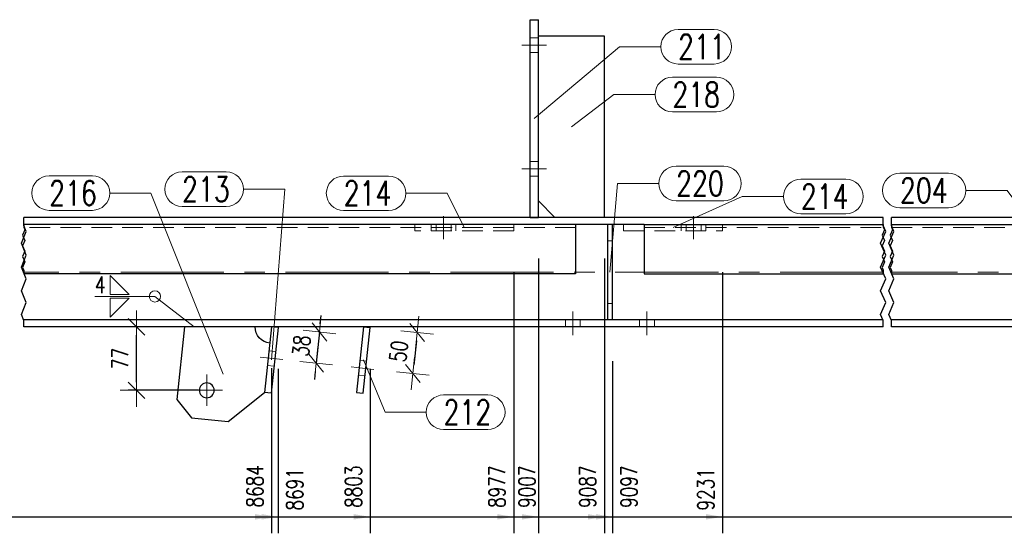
# Model space of a CAD drawing. Header units: millimetres. Extents: x -139 to 714, y 11567 to 12237.
# Tile 39 of 45: x 287 to 406, y 12043 to 12105. Entities that reach past the tile are written whole.
import ezdxf

# ---------------------------------------------------------------- set-up
doc = ezdxf.new("R2010")
doc.units = ezdxf.units.MM
doc.header["$LTSCALE"] = 10
doc.linetypes.add('HIDDEN', pattern=[0.375, 0.25, -0.125])
doc.linetypes.add('MITTE', pattern=[2, 1.25, -0.25, 0.25, -0.25])
doc.layers.get('Defpoints').update_dxf_attribs({"color": 1})
for name, color, linetype, lineweight in [('PS_DIM', 4, 'Continuous', 13), ('PS_Hidden', 2, 'HIDDEN', 9), ('PS_Mid', 5, 'MITTE', 15), ('PS_Pos', 1, 'Continuous', 15), ('PS_Shape', 161, 'Continuous', 30), ('PS_SOLID', 7, 'Continuous', 30), ('PS_Weld', 1, 'Continuous', 9)]:
    doc.layers.add(name, color=color, linetype=linetype, lineweight=lineweight)
doc.styles.add('simplex', font='simplex.shx', dxfattribs={"width": 0.75})
doc.dimstyles.new('1_10_GŁ_DS1-LS10', dxfattribs={"dimtxt": 2, "dimasz": 2, "dimexe": 2, "dimexo": 5, "dimgap": 1, "dimtad": 1, "dimjust": 4, "dimdec": 0, "dimlfac": 10, "dimtxsty": 'simplex', "dimblk1": 'NONE', "dimsah": 1, "dimcen": 2, "dimclrd": 256, "dimclre": 256, "dimclrt": 3, "dimadec": 1, "dimazin": 0, "dimtfac": 1, "dimtdec": 0, "dimtmove": 2, "dimatfit": 3, "dimfxl": 1, "dimarcsym": 0})
doc.dimstyles.new('1_10_PRZ', dxfattribs={"dimtxt": 2, "dimasz": 1, "dimexe": 2, "dimexo": 5, "dimgap": 1, "dimtad": 1, "dimdec": 0, "dimlfac": 10, "dimtxsty": 'simplex', "dimblk": 'dimznak', "dimcen": 2, "dimse1": 1, "dimse2": 1, "dimclrt": 3, "dimadec": 1, "dimazin": 0, "dimtfac": 1, "dimtdec": 0, "dimtix": 1, "dimtmove": 2, "dimatfit": 3, "dimldrblk": 'dim-grot', "dimfxl": 1, "dimarcsym": 0})
doc.dimstyles.new('1_10_SC', dxfattribs={"dimtxt": 2, "dimasz": 1, "dimexe": 1, "dimexo": 1, "dimgap": 1, "dimtad": 1, "dimdec": 0, "dimlfac": 10, "dimtxsty": 'simplex', "dimblk": 'dimznak', "dimcen": 2, "dimclrd": 256, "dimclre": 256, "dimclrt": 3, "dimadec": 1, "dimazin": 0, "dimtfac": 1, "dimtdec": 0, "dimtix": 1, "dimtmove": 2, "dimatfit": 3, "dimldrblk": 'dim-grot', "dimfxl": 1, "dimarcsym": 0})

# ---------------------------------------------------------------- blocks, each defined once
blk = doc.blocks.new('*D39')
at = {"layer": 'Defpoints', "color": 0, "transparency": 16777216}
for p in [(-55.08, 12068.19), (317.48, 12068.19), (317.48, 12045.12)]:
    blk.add_point(p, dxfattribs=at)
at = {"layer": 'PS_DIM', "lineweight": -2, "transparency": 16777216}
for p, q in [((-55.08, 12063.19), (-55.08, 12043.12)), ((317.48, 12063.19), (317.48, 12043.12)), ((-55.08, 12045.12), (315.48, 12045.12))]:
    blk.add_line(p, q, dxfattribs=at)
at = {"layer": 'PS_DIM', "transparency": 16777216}
blk.add_solid([(315.48, 12045.45), (315.48, 12044.79), (317.48, 12045.12)], dxfattribs=at)
at = {"layer": 'PS_DIM', "color": 3, "transparency": 16777216, "insert": (315.46, 12048.82), "char_height": 2, "attachment_point": 5, "rotation": 90, "style": 'simplex'}
blk.add_mtext('8684', dxfattribs=at)
blk = doc.blocks.new('_None')
blk = doc.blocks.new('*D40')
at = {"layer": 'Defpoints', "color": 0, "transparency": 16777216}
for p in [(-55.08, 12068.19), (318.28, 12068.11), (318.28, 12045.12)]:
    blk.add_point(p, dxfattribs=at)
at = {"layer": 'PS_DIM', "lineweight": -2, "transparency": 16777216}
for p, q in [((-55.08, 12063.19), (-55.08, 12043.12)), ((318.28, 12063.11), (318.28, 12043.12)), ((-55.08, 12045.12), (316.28, 12045.12))]:
    blk.add_line(p, q, dxfattribs=at)
at = {"layer": 'PS_DIM', "transparency": 16777216}
blk.add_solid([(316.28, 12045.45), (316.28, 12044.79), (318.28, 12045.12)], dxfattribs=at)
at = {"layer": 'PS_DIM', "color": 3, "transparency": 16777216, "insert": (320.3, 12048.46), "char_height": 2, "attachment_point": 5, "rotation": 90, "style": 'simplex'}
blk.add_mtext('8691', dxfattribs=at)
blk = doc.blocks.new('*D41')
at = {"layer": 'Defpoints', "color": 0, "transparency": 16777216}
for p in [(-55.08, 12068.19), (329.44, 12068.11), (329.44, 12045.12)]:
    blk.add_point(p, dxfattribs=at)
at = {"layer": 'PS_DIM', "lineweight": -2, "transparency": 16777216}
for p, q in [((-55.08, 12063.19), (-55.08, 12043.12)), ((329.44, 12063.11), (329.44, 12043.12)), ((-55.08, 12045.12), (327.44, 12045.12))]:
    blk.add_line(p, q, dxfattribs=at)
at = {"layer": 'PS_DIM', "transparency": 16777216}
blk.add_solid([(327.44, 12045.45), (327.44, 12044.79), (329.44, 12045.12)], dxfattribs=at)
at = {"layer": 'PS_DIM', "color": 3, "transparency": 16777216, "insert": (327.42, 12048.78), "char_height": 2, "attachment_point": 5, "rotation": 90, "style": 'simplex'}
blk.add_mtext('8803', dxfattribs=at)
blk = doc.blocks.new('*D42')
at = {"layer": 'Defpoints', "color": 0, "transparency": 16777216}
for p in [(346.85, 12079.84), (-55.08, 12068.19), (346.85, 12045.12)]:
    blk.add_point(p, dxfattribs=at)
at = {"layer": 'PS_DIM', "lineweight": -2, "transparency": 16777216}
for p, q in [((346.85, 12074.84), (346.85, 12043.12)), ((-55.08, 12063.19), (-55.08, 12043.12)), ((-55.08, 12045.12), (344.85, 12045.12))]:
    blk.add_line(p, q, dxfattribs=at)
at = {"layer": 'PS_DIM', "transparency": 16777216}
blk.add_solid([(344.85, 12045.45), (344.85, 12044.79), (346.85, 12045.12)], dxfattribs=at)
at = {"layer": 'PS_DIM', "color": 3, "transparency": 16777216, "insert": (344.83, 12048.78), "char_height": 2, "attachment_point": 5, "rotation": 90, "style": 'simplex'}
blk.add_mtext('8977', dxfattribs=at)
blk = doc.blocks.new('*D43')
at = {"layer": 'Defpoints', "color": 0, "transparency": 16777216}
for p in [(349.85, 12081.49), (-55.08, 12068.19), (349.85, 12045.12)]:
    blk.add_point(p, dxfattribs=at)
at = {"layer": 'PS_DIM', "lineweight": -2, "transparency": 16777216}
for p, q in [((349.85, 12076.49), (349.85, 12043.12)), ((-55.08, 12063.19), (-55.08, 12043.12)), ((-55.08, 12045.12), (347.85, 12045.12))]:
    blk.add_line(p, q, dxfattribs=at)
at = {"layer": 'PS_DIM', "transparency": 16777216}
blk.add_solid([(347.85, 12045.45), (347.85, 12044.79), (349.85, 12045.12)], dxfattribs=at)
at = {"layer": 'PS_DIM', "color": 3, "transparency": 16777216, "insert": (348.46, 12048.78), "char_height": 2, "attachment_point": 5, "rotation": 90, "style": 'simplex'}
blk.add_mtext('9007', dxfattribs=at)
blk = doc.blocks.new('*D44')
at = {"layer": 'Defpoints', "color": 0, "transparency": 16777216}
for p in [(357.85, 12081.49), (-55.08, 12068.19), (357.85, 12045.12)]:
    blk.add_point(p, dxfattribs=at)
at = {"layer": 'PS_DIM', "lineweight": -2, "transparency": 16777216}
for p, q in [((357.85, 12076.49), (357.85, 12043.12)), ((-55.08, 12063.19), (-55.08, 12043.12)), ((-55.08, 12045.12), (355.85, 12045.12))]:
    blk.add_line(p, q, dxfattribs=at)
at = {"layer": 'PS_DIM', "transparency": 16777216}
blk.add_solid([(355.85, 12045.45), (355.85, 12044.79), (357.85, 12045.12)], dxfattribs=at)
at = {"layer": 'PS_DIM', "color": 3, "transparency": 16777216, "insert": (355.83, 12048.78), "char_height": 2, "attachment_point": 5, "rotation": 90, "style": 'simplex'}
blk.add_mtext('9087', dxfattribs=at)
blk = doc.blocks.new('*D45')
at = {"layer": 'Defpoints', "color": 0, "transparency": 16777216}
for p in [(358.82, 12069.04), (-55.08, 12068.19), (358.82, 12045.12)]:
    blk.add_point(p, dxfattribs=at)
at = {"layer": 'PS_DIM', "lineweight": -2, "transparency": 16777216}
for p, q in [((358.82, 12064.04), (358.82, 12043.12)), ((-55.08, 12063.19), (-55.08, 12043.12)), ((-55.08, 12045.12), (356.82, 12045.12))]:
    blk.add_line(p, q, dxfattribs=at)
at = {"layer": 'PS_DIM', "transparency": 16777216}
blk.add_solid([(356.82, 12045.45), (356.82, 12044.79), (358.82, 12045.12)], dxfattribs=at)
at = {"layer": 'PS_DIM', "color": 3, "transparency": 16777216, "insert": (360.84, 12048.78), "char_height": 2, "attachment_point": 5, "rotation": 90, "style": 'simplex'}
blk.add_mtext('9097', dxfattribs=at)
blk = doc.blocks.new('*D46')
at = {"layer": 'Defpoints', "color": 0, "transparency": 16777216}
for p in [(372.18, 12079.84), (-55.08, 12068.19), (372.18, 12045.12)]:
    blk.add_point(p, dxfattribs=at)
at = {"layer": 'PS_DIM', "lineweight": -2, "transparency": 16777216}
for p, q in [((372.18, 12074.84), (372.18, 12043.12)), ((-55.08, 12063.19), (-55.08, 12043.12)), ((-55.08, 12045.12), (370.18, 12045.12))]:
    blk.add_line(p, q, dxfattribs=at)
at = {"layer": 'PS_DIM', "transparency": 16777216}
blk.add_solid([(370.18, 12045.45), (370.18, 12044.79), (372.18, 12045.12)], dxfattribs=at)
at = {"layer": 'PS_DIM', "color": 3, "transparency": 16777216, "insert": (370.16, 12048.46), "char_height": 2, "attachment_point": 5, "rotation": 90, "style": 'simplex'}
blk.add_mtext('9231', dxfattribs=at)
blk = doc.blocks.new('*D47')
at = {"layer": 'Defpoints', "color": 0, "transparency": 16777216}
for p in [(413.18, 12081.49), (-55.08, 12068.19), (413.18, 12045.12)]:
    blk.add_point(p, dxfattribs=at)
at = {"layer": 'PS_DIM', "lineweight": -2, "transparency": 16777216}
for p, q in [((413.18, 12076.49), (413.18, 12043.12)), ((-55.08, 12063.19), (-55.08, 12043.12)), ((-55.08, 12045.12), (411.18, 12045.12))]:
    blk.add_line(p, q, dxfattribs=at)
at = {"layer": 'PS_DIM', "transparency": 16777216}
blk.add_solid([(411.18, 12045.45), (411.18, 12044.79), (413.18, 12045.12)], dxfattribs=at)
at = {"layer": 'PS_DIM', "color": 3, "transparency": 16777216, "insert": (411.16, 12049.21), "char_height": 2, "attachment_point": 5, "rotation": 90, "style": 'simplex'}
blk.add_mtext('11307', dxfattribs=at)
blk = doc.blocks.new('*D48')
at = {"layer": 'Defpoints', "color": 0, "transparency": 16777216}
for p in [(421.18, 12081.49), (-55.08, 12068.19), (421.18, 12045.12)]:
    blk.add_point(p, dxfattribs=at)
at = {"layer": 'PS_DIM', "lineweight": -2, "transparency": 16777216}
for p, q in [((421.18, 12076.49), (421.18, 12043.12)), ((-55.08, 12063.19), (-55.08, 12043.12)), ((-55.08, 12045.12), (419.18, 12045.12))]:
    blk.add_line(p, q, dxfattribs=at)
at = {"layer": 'PS_DIM', "transparency": 16777216}
blk.add_solid([(419.18, 12045.45), (419.18, 12044.79), (421.18, 12045.12)], dxfattribs=at)
at = {"layer": 'PS_DIM', "color": 3, "transparency": 16777216, "insert": (419.16, 12049.21), "char_height": 2, "attachment_point": 5, "rotation": 90, "style": 'simplex'}
blk.add_mtext('11387', dxfattribs=at)
blk = doc.blocks.new('*D49')
at = {"layer": 'Defpoints', "color": 0, "transparency": 16777216}
for p in [(461.18, 12074.64), (-55.08, 12068.19), (461.18, 12045.12)]:
    blk.add_point(p, dxfattribs=at)
at = {"layer": 'PS_DIM', "lineweight": -2, "transparency": 16777216}
for p, q in [((461.18, 12069.64), (461.18, 12043.12)), ((-55.08, 12063.19), (-55.08, 12043.12)), ((-55.08, 12045.12), (459.18, 12045.12))]:
    blk.add_line(p, q, dxfattribs=at)
at = {"layer": 'PS_DIM', "transparency": 16777216}
blk.add_solid([(459.18, 12045.45), (459.18, 12044.79), (461.18, 12045.12)], dxfattribs=at)
at = {"layer": 'PS_DIM', "color": 3, "transparency": 16777216, "insert": (459.16, 12048.89), "char_height": 2, "attachment_point": 5, "rotation": 90, "style": 'simplex'}
blk.add_mtext('11961', dxfattribs=at)
blk = doc.blocks.new('*D50')
at = {"layer": 'Defpoints', "color": 0, "transparency": 16777216}
for p in [(-55.08, 12068.19), (465.13, 12068.19), (465.13, 12045.12)]:
    blk.add_point(p, dxfattribs=at)
at = {"layer": 'PS_DIM', "lineweight": -2, "transparency": 16777216}
for p, q in [((-55.08, 12063.19), (-55.08, 12043.12)), ((465.13, 12063.19), (465.13, 12043.12)), ((-55.08, 12045.12), (463.13, 12045.12))]:
    blk.add_line(p, q, dxfattribs=at)
at = {"layer": 'PS_DIM', "transparency": 16777216}
blk.add_solid([(463.13, 12045.45), (463.13, 12044.79), (465.13, 12045.12)], dxfattribs=at)
at = {"layer": 'PS_DIM', "color": 3, "transparency": 16777216, "insert": (463.11, 12049.35), "char_height": 2, "attachment_point": 5, "rotation": 90, "style": 'simplex'}
blk.add_mtext('12000', dxfattribs=at)
blk = doc.blocks.new('*D51')
at = {"layer": 'Defpoints', "color": 0, "transparency": 16777216}
for p in [(-55.08, 12068.19), (466.63, 12063.09), (466.63, 12045.12)]:
    blk.add_point(p, dxfattribs=at)
at = {"layer": 'PS_DIM', "lineweight": -2, "transparency": 16777216}
for p, q in [((-55.08, 12063.19), (-55.08, 12043.12)), ((466.63, 12058.09), (466.63, 12043.12)), ((-55.08, 12045.12), (464.63, 12045.12))]:
    blk.add_line(p, q, dxfattribs=at)
at = {"layer": 'PS_DIM', "transparency": 16777216}
blk.add_solid([(464.63, 12045.45), (464.63, 12044.79), (466.63, 12045.12)], dxfattribs=at)
at = {"layer": 'PS_DIM', "color": 3, "transparency": 16777216, "insert": (468.65, 12049.21), "char_height": 2, "attachment_point": 5, "rotation": 90, "style": 'simplex'}
blk.add_mtext('12015', dxfattribs=at)
blk = doc.blocks.new('dimznak')
at = {"color": 0}
for points in [[(0, 2), (0, -2)], [(-2, 0), (2, 0)]]:
    blk.add_lwpolyline(points, dxfattribs=at)
at = {"color": 2}
blk.add_lwpolyline([(1, 1), (-1, -1)], dxfattribs=at)
blk = doc.blocks.new('*D58')
at = {"layer": 'Defpoints', "color": 0, "transparency": 16777216}
for p in [(301.09, 12068.19), (309.62, 12068.19), (309.62, 12060.49)]:
    blk.add_point(p, dxfattribs=at)
at = {"layer": 'PS_DIM', "lineweight": -2, "transparency": 16777216}
for p, q in [((308.62, 12068.19), (300.09, 12068.19)), ((301.09, 12061.49), (301.09, 12067.19)), ((308.62, 12060.49), (300.09, 12060.49))]:
    blk.add_line(p, q, dxfattribs=at)
for p, rotation in [((301.09, 12068.19), 90), ((301.09, 12060.49), 270)]:
    blk.add_blockref('dimznak', p, dxfattribs=dict(at, rotation=rotation))
at = {"layer": 'PS_DIM', "color": 3, "transparency": 16777216, "insert": (299.09, 12064.34), "char_height": 2, "attachment_point": 5, "rotation": 90, "style": 'simplex'}
blk.add_mtext('77', dxfattribs=at)
blk = doc.blocks.new('dim-grot')
blk.add_hatch(color=256).paths.add_polyline_path([(0, 0), (-2, 0.5), (-2, -0.5)])
blk.add_lwpolyline([(0, 0), (-2, 0.5), (-2, -0.5), (0, 0)])
blk = doc.blocks.new('*D225')
at = {"layer": 'Defpoints', "color": 0, "transparency": 16777216}
for p in [(318.28, 12068.11), (317.87, 12064.32), (322.88, 12063.78)]:
    blk.add_point(p, dxfattribs=at)
at = {"layer": 'PS_DIM', "color": 0, "lineweight": -2, "transparency": 16777216}
for p, q in [((323.39, 12068.57), (323.5, 12069.56)), ((323.29, 12067.57), (322.88, 12063.78)), ((322.78, 12062.79), (322.67, 12061.79))]:
    blk.add_line(p, q, dxfattribs=at)
for p, rotation in [((323.29, 12067.57), 263.9079972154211), ((322.88, 12063.78), 83.90799721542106)]:
    blk.add_blockref('dimznak', p, dxfattribs=dict(at, rotation=rotation))
at = {"layer": 'PS_DIM', "color": 3, "transparency": 16777216, "insert": (321.1, 12065.89), "char_height": 2, "attachment_point": 5, "rotation": 83.908, "style": 'simplex'}
blk.add_mtext('38', dxfattribs=at)
blk = doc.blocks.new('*D226')
at = {"layer": 'Defpoints', "color": 0, "transparency": 16777216}
for p in [(329.44, 12068.11), (328.91, 12063.14), (334.62, 12062.53)]:
    blk.add_point(p, dxfattribs=at)
at = {"layer": 'PS_DIM', "color": 0, "lineweight": -2, "transparency": 16777216}
blk.add_line((335.05, 12066.51), (334.73, 12063.52), dxfattribs=at)
for p, rotation in [((335.15, 12067.5), 83.90799721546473), ((334.62, 12062.53), 263.9079972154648)]:
    blk.add_blockref('dimznak', p, dxfattribs=dict(at, rotation=rotation))
at = {"layer": 'PS_DIM', "color": 3, "transparency": 16777216, "insert": (332.9, 12065.23), "char_height": 2, "attachment_point": 5, "rotation": 83.908, "style": 'simplex'}
blk.add_mtext('50', dxfattribs=at)
blk = doc.blocks.new('*X258')
at = {"color": 1}
for p, q in [((287.42, 12080.51), (287.42, 12081.49)), ((391.68, 12080.51), (391.68, 12081.49)), ((392.68, 12080.51), (392.68, 12081.49)), ((287.42, 12080.64), (287.42, 12080.29)), ((287.72, 12079.79), (287.42, 12080.51)), ((287.42, 12080.29), (287.56, 12079.97)), ((391.68, 12080.64), (391.68, 12080.29)), ((391.98, 12079.79), (391.68, 12080.51)), ((391.68, 12080.29), (391.82, 12079.97)), ((392.68, 12080.64), (392.68, 12080.29)), ((392.98, 12079.79), (392.68, 12080.51)), ((392.68, 12080.29), (392.82, 12079.97)), ((287.12, 12078.34), (287.72, 12079.79)), ((287.56, 12079.97), (287.28, 12079.32)), ((287.28, 12079.32), (287.56, 12078.67)), ((391.37, 12078.34), (391.98, 12079.79)), ((391.82, 12079.97), (391.54, 12079.32)), ((391.54, 12079.32), (391.82, 12078.67)), ((392.37, 12078.34), (392.98, 12079.79)), ((392.82, 12079.97), (392.54, 12079.32)), ((392.54, 12079.32), (392.82, 12078.67)), ((287.72, 12076.9), (287.12, 12078.34)), ((287.56, 12078.67), (287.28, 12078.02)), ((287.28, 12078.02), (287.56, 12077.37)), ((391.98, 12076.9), (391.37, 12078.34)), ((391.82, 12078.67), (391.54, 12078.02)), ((391.54, 12078.02), (391.82, 12077.37)), ((392.98, 12076.9), (392.37, 12078.34)), ((392.82, 12078.67), (392.54, 12078.02)), ((392.54, 12078.02), (392.82, 12077.37)), ((287.12, 12075.46), (287.72, 12076.9)), ((287.56, 12077.37), (287.28, 12076.72)), ((287.28, 12076.72), (287.56, 12076.07)), ((391.37, 12075.46), (391.98, 12076.9)), ((391.82, 12077.37), (391.54, 12076.72)), ((391.54, 12076.72), (391.82, 12076.07)), ((392.37, 12075.46), (392.98, 12076.9)), ((392.82, 12077.37), (392.54, 12076.72)), ((392.54, 12076.72), (392.82, 12076.07)), ((287.72, 12074.02), (287.12, 12075.46)), ((287.56, 12076.07), (287.28, 12075.42)), ((391.98, 12074.02), (391.37, 12075.46)), ((391.82, 12076.07), (391.54, 12075.42)), ((392.98, 12074.02), (392.37, 12075.46)), ((392.82, 12076.07), (392.54, 12075.42)), ((287.28, 12075.42), (287.42, 12075.09)), ((287.42, 12075.09), (287.42, 12074.64)), ((391.54, 12075.42), (391.68, 12075.09)), ((391.68, 12075.09), (391.68, 12074.64)), ((392.54, 12075.42), (392.68, 12075.09)), ((392.68, 12075.09), (392.68, 12074.64)), ((287.12, 12072.58), (287.72, 12074.02)), ((391.37, 12072.58), (391.98, 12074.02)), ((392.37, 12072.58), (392.98, 12074.02)), ((287.72, 12071.14), (287.12, 12072.58)), ((391.98, 12071.14), (391.37, 12072.58)), ((392.98, 12071.14), (392.37, 12072.58)), ((287.12, 12069.7), (287.72, 12071.14)), ((391.37, 12069.7), (391.98, 12071.14)), ((392.37, 12069.7), (392.98, 12071.14)), ((287.42, 12068.98), (287.12, 12069.7)), ((391.68, 12068.98), (391.37, 12069.7)), ((392.68, 12068.98), (392.37, 12069.7)), ((287.42, 12068.19), (287.42, 12068.98)), ((391.68, 12068.19), (391.68, 12068.98)), ((392.68, 12068.19), (392.68, 12068.98))]:
    blk.add_line(p, q, dxfattribs=at)
at = {"layer": 'PS_Hidden', "color": 2, "linetype": 'HIDDEN'}
for p, q in [((348.85, 12103.29), (349.85, 12103.29)), ((348.85, 12101.49), (349.85, 12101.49)), ((348.85, 12088.29), (349.85, 12088.29)), ((348.85, 12086.49), (349.85, 12086.49)), ((354.37, 12080.24), (287.42, 12080.24)), ((334.85, 12079.84), (334.85, 12080.64)), ((336.85, 12079.84), (336.85, 12080.64)), ((337.45, 12079.84), (337.45, 12080.64)), ((339.25, 12079.84), (339.25, 12080.64)), ((339.85, 12080.64), (339.85, 12079.84)), ((346.85, 12079.84), (346.85, 12080.64)), ((360.18, 12079.84), (360.18, 12080.64)), ((362.68, 12080.24), (391.68, 12080.24)), ((367.18, 12079.84), (367.18, 12080.64)), ((367.78, 12079.84), (367.78, 12080.64)), ((369.58, 12079.84), (369.58, 12080.64)), ((370.18, 12080.64), (370.18, 12079.84)), ((372.18, 12079.84), (372.18, 12080.64)), ((392.68, 12080.24), (440.68, 12080.24)), ((346.85, 12079.84), (334.85, 12079.84)), ((360.18, 12079.84), (372.18, 12079.84)), ((358.22, 12078.64), (358.82, 12078.64)), ((358.82, 12071.04), (358.22, 12071.04)), ((353.12, 12069.04), (353.12, 12068.19)), ((354.92, 12069.04), (354.92, 12068.19)), ((362.12, 12069.04), (362.12, 12068.19)), ((363.92, 12069.04), (363.92, 12068.19)), ((317.17, 12065.3), (317.97, 12065.21)), ((316.98, 12063.51), (317.77, 12063.42)), ((328.21, 12064.12), (329, 12064.03)), ((328.02, 12062.33), (328.81, 12062.24))]:
    blk.add_line(p, q, dxfattribs=at)
at = {"layer": 'PS_Mid', "color": 5, "linetype": 'MITTE'}
for p, q in [((350.85, 12102.39), (347.85, 12102.39)), ((350.85, 12102.39), (347.85, 12102.39)), ((350.85, 12102.39), (347.85, 12102.39)), ((350.85, 12102.39), (347.85, 12102.39)), ((350.85, 12087.39), (347.85, 12087.39)), ((350.85, 12087.39), (347.85, 12087.39)), ((350.85, 12087.39), (347.85, 12087.39)), ((350.85, 12087.39), (347.85, 12087.39)), ((338.35, 12081.64), (338.35, 12078.84)), ((368.68, 12081.64), (368.68, 12078.84)), ((391.68, 12074.84), (287.42, 12074.84)), ((440.68, 12074.84), (392.68, 12074.84)), ((354.02, 12067.19), (354.02, 12070.04)), ((354.02, 12067.19), (354.02, 12070.04)), ((363.02, 12067.19), (363.02, 12070.04)), ((363.02, 12067.19), (363.02, 12070.04)), ((318.86, 12064.21), (316.08, 12064.51)), ((318.86, 12064.21), (316.08, 12064.51)), ((309.62, 12062.39), (309.62, 12058.59)), ((329.9, 12063.03), (327.12, 12063.33)), ((329.9, 12063.03), (327.12, 12063.33)), ((311.52, 12060.49), (307.72, 12060.49))]:
    blk.add_line(p, q, dxfattribs=at)
at = {"layer": 'PS_SOLID', "color": 7, "linetype": 'Continuous'}
for p, q in [((348.85, 12081.49), (348.85, 12105.49)), ((348.85, 12105.49), (349.85, 12105.49)), ((349.85, 12081.49), (349.85, 12105.49)), ((357.85, 12103.49), (349.85, 12103.49)), ((357.85, 12081.49), (357.85, 12103.49)), ((349.85, 12083.49), (351.85, 12081.49)), ((391.68, 12081.49), (287.42, 12081.49)), ((348.85, 12081.49), (349.85, 12081.49)), ((440.68, 12081.49), (392.68, 12081.49)), ((354.37, 12080.64), (287.42, 12080.64)), ((354.37, 12080.64), (354.37, 12074.64)), ((362.68, 12080.64), (354.37, 12080.64)), ((358.22, 12080.64), (358.22, 12069.04)), ((358.82, 12069.04), (358.82, 12080.64)), ((362.68, 12080.64), (362.68, 12074.64)), ((362.68, 12080.64), (391.68, 12080.64)), ((392.68, 12080.64), (440.68, 12080.64)), ((354.37, 12074.64), (287.42, 12074.64)), ((362.68, 12074.64), (391.68, 12074.64)), ((392.68, 12074.64), (440.68, 12074.64)), ((391.68, 12069.04), (287.42, 12069.04)), ((440.68, 12069.04), (392.68, 12069.04)), ((391.68, 12068.19), (287.42, 12068.19)), ((306.92, 12068.19), (305.98, 12059.37)), ((317.48, 12068.19), (316.63, 12060.24)), ((318.28, 12068.11), (317.43, 12060.15)), ((318.28, 12068.11), (317.48, 12068.19)), ((328.64, 12068.19), (327.79, 12060.24)), ((328.59, 12060.15), (329.44, 12068.11)), ((328.64, 12068.19), (329.44, 12068.11)), ((440.68, 12068.19), (392.68, 12068.19)), ((312.23, 12056.69), (316.63, 12060.24)), ((317.43, 12060.15), (316.63, 12060.24)), ((327.79, 12060.24), (328.59, 12060.15)), ((305.98, 12059.37), (307.75, 12057.16)), ((307.75, 12057.16), (312.23, 12056.69))]:
    blk.add_line(p, q, dxfattribs=at)
at = {"layer": 'PS_SOLID', "color": 7, "extrusion": (0, 0, -1)}
blk.add_circle((-309.62, 12060.49), 0.9, dxfattribs=at)
at = {"layer": 'PS_SOLID', "extrusion": (0, 0, -1)}
blk.add_arc((-317.48, 12068.19), 2, 276.092, 0, dxfattribs=at)
blk = doc.blocks.new('*X279')
at = {"color": 1}
for p, q in [((326.22, 12086.51), (331.68, 12086.51)), ((333.78, 12084.41), (338.78, 12084.41)), ((340.85, 12080.24), (338.78, 12084.41)), ((326.22, 12082.31), (331.68, 12082.31))]:
    blk.add_line(p, q, dxfattribs=at)
for centre, start, end in [((326.22, 12084.41), 90, 270), ((331.68, 12084.41), 270, 90)]:
    blk.add_arc(centre, 2.1, start, end, dxfattribs=at)
at = {"color": 2, "style": 'simplex', "width": 0.75}
blk.add_text('214', height=3, dxfattribs=at).set_placement((326.22, 12082.91))
blk = doc.blocks.new('*X280')
at = {"color": 1}
for p, q in [((328.62, 12064.17), (331.24, 12057.82)), ((338.34, 12059.92), (343.7, 12059.92)), ((331.24, 12057.82), (336.24, 12057.82)), ((338.34, 12055.72), (343.7, 12055.72))]:
    blk.add_line(p, q, dxfattribs=at)
for centre, start, end in [((338.34, 12057.82), 90, 270), ((343.7, 12057.82), 270, 90)]:
    blk.add_arc(centre, 2.1, start, end, dxfattribs=at)
at = {"color": 2, "style": 'simplex', "width": 0.75}
blk.add_text('212', height=3, dxfattribs=at).set_placement((338.34, 12056.32))
blk = doc.blocks.new('*X281')
at = {"color": 1}
for p, q in [((366.79, 12104.31), (371.18, 12104.31)), ((349.35, 12093.49), (359.69, 12102.21)), ((359.69, 12102.21), (364.69, 12102.21)), ((366.79, 12100.11), (371.18, 12100.11))]:
    blk.add_line(p, q, dxfattribs=at)
for centre, start, end in [((366.79, 12102.21), 90, 270), ((371.18, 12102.21), 270, 90)]:
    blk.add_arc(centre, 2.1, start, end, dxfattribs=at)
at = {"color": 2, "style": 'simplex', "width": 0.75}
blk.add_text('211', height=3, dxfattribs=at).set_placement((366.79, 12100.71))
blk = doc.blocks.new('*X282')
at = {"color": 1}
for p, q in [((366.56, 12087.7), (372.34, 12087.7)), ((358.52, 12074.84), (359.46, 12085.6)), ((359.46, 12085.6), (364.46, 12085.6)), ((366.56, 12083.5), (372.34, 12083.5))]:
    blk.add_line(p, q, dxfattribs=at)
for centre, start, end in [((366.56, 12085.6), 90, 270), ((372.34, 12085.6), 270, 90)]:
    blk.add_arc(centre, 2.1, start, end, dxfattribs=at)
at = {"color": 2, "style": 'simplex', "width": 0.75}
blk.add_text('220', height=3, dxfattribs=at).set_placement((366.56, 12084.1))
blk = doc.blocks.new('*X283')
at = {"color": 1}
for p, q in [((366.56, 12087.7), (372.34, 12087.7)), ((358.52, 12074.84), (359.46, 12085.6)), ((359.46, 12085.6), (364.46, 12085.6)), ((366.56, 12083.5), (372.34, 12083.5))]:
    blk.add_line(p, q, dxfattribs=at)
for centre, start, end in [((366.56, 12085.6), 90, 270), ((372.34, 12085.6), 270, 90)]:
    blk.add_arc(centre, 2.1, start, end, dxfattribs=at)
at = {"color": 2, "style": 'simplex', "width": 0.75}
blk.add_text('220', height=3, dxfattribs=at).set_placement((366.56, 12084.1))
blk = doc.blocks.new('*X284')
at = {"color": 1}
for p, q in [((366.1, 12098.5), (371.45, 12098.5)), ((353.85, 12092.49), (359, 12096.4)), ((359, 12096.4), (364, 12096.4)), ((366.1, 12094.3), (371.45, 12094.3))]:
    blk.add_line(p, q, dxfattribs=at)
for centre, start, end in [((366.1, 12096.4), 90, 270), ((371.45, 12096.4), 270, 90)]:
    blk.add_arc(centre, 2.1, start, end, dxfattribs=at)
at = {"color": 2, "style": 'simplex', "width": 0.75}
blk.add_text('218', height=3, dxfattribs=at).set_placement((366.1, 12094.9))
blk = doc.blocks.new('*X285')
at = {"color": 1}
for p, q in [((306.62, 12087.01), (311.98, 12087.01)), ((314.08, 12084.91), (319.08, 12084.91)), ((317.45, 12064.17), (319.08, 12084.91)), ((306.62, 12082.81), (311.98, 12082.81))]:
    blk.add_line(p, q, dxfattribs=at)
for centre, start, end in [((306.62, 12084.91), 90, 270), ((311.98, 12084.91), 270, 90)]:
    blk.add_arc(centre, 2.1, start, end, dxfattribs=at)
at = {"color": 2, "style": 'simplex', "width": 0.75}
blk.add_text('213', height=3, dxfattribs=at).set_placement((306.62, 12083.41))
blk = doc.blocks.new('*X286')
at = {"color": 1}
for p, q in [((381.69, 12086.12), (387.15, 12086.12)), ((366.18, 12080.24), (374.59, 12084.02)), ((374.59, 12084.02), (379.59, 12084.02)), ((381.69, 12081.92), (387.15, 12081.92))]:
    blk.add_line(p, q, dxfattribs=at)
for centre, start, end in [((381.69, 12084.02), 90, 270), ((387.15, 12084.02), 270, 90)]:
    blk.add_arc(centre, 2.1, start, end, dxfattribs=at)
at = {"color": 2, "style": 'simplex', "width": 0.75}
blk.add_text('214', height=3, dxfattribs=at).set_placement((381.69, 12082.52))
blk = doc.blocks.new('*X287')
at = {"color": 1}
for p, q in [((290.49, 12086.54), (295.74, 12086.54)), ((297.84, 12084.44), (302.84, 12084.44)), ((311.62, 12062.44), (302.84, 12084.44)), ((290.49, 12082.34), (295.74, 12082.34))]:
    blk.add_line(p, q, dxfattribs=at)
for centre, start, end in [((290.49, 12084.44), 90, 270), ((295.74, 12084.44), 270, 90)]:
    blk.add_arc(centre, 2.1, start, end, dxfattribs=at)
at = {"color": 2, "style": 'simplex', "width": 0.75}
blk.add_text('216', height=3, dxfattribs=at).set_placement((290.49, 12082.94))
blk = doc.blocks.new('*X290')
at = {"color": 1}
for p, q in [((393.71, 12086.86), (399.6, 12086.86)), ((401.7, 12084.76), (406.7, 12084.76)), ((411.93, 12077.64), (406.7, 12084.76)), ((393.71, 12082.66), (399.6, 12082.66))]:
    blk.add_line(p, q, dxfattribs=at)
for centre, start, end in [((393.71, 12084.76), 90, 270), ((399.6, 12084.76), 270, 90)]:
    blk.add_arc(centre, 2.1, start, end, dxfattribs=at)
at = {"color": 2, "style": 'simplex', "width": 0.75}
blk.add_text('204', height=3, dxfattribs=at).set_placement((393.71, 12083.26))
blk = doc.blocks.new('*X477')
at = {"color": 3}
for p, q in [((300.19, 12072.12), (297.89, 12074.42)), ((297.89, 12074.42), (297.89, 12072.12)), ((297.89, 12072.12), (300.19, 12072.12)), ((297.89, 12071.66), (300.19, 12071.66)), ((300.19, 12071.66), (297.89, 12069.36)), ((297.89, 12069.36), (297.89, 12071.66))]:
    blk.add_line(p, q, dxfattribs=at)
at = {"color": 9}
for p in [(296.05, 12071.89), (308.1, 12068.19)]:
    blk.add_line(p, (303.33, 12071.89), dxfattribs=at)
blk.add_circle((303.33, 12071.89), 0.69, dxfattribs=at)
at = {"color": 2, "style": 'simplex', "width": 0.75}
blk.add_text('4', height=2, dxfattribs=at).set_placement((296.05, 12072.29))

msp = doc.modelspace()

# ---------------------------------------------------------------- block references
at = {"layer": 'PS_Pos'}
for name in ['*X281', '*X284', '*X282', '*X283', '*X287', '*X285', '*X279', '*X290', '*X286', '*X280']:
    msp.add_blockref(name, (0, 0), dxfattribs=at)
at = {"layer": 'PS_Shape', "color": 6}
msp.add_blockref('*X258', (0, 0), dxfattribs=at)
at = {"layer": 'PS_Weld'}
msp.add_blockref('*X477', (0, 0), dxfattribs=at)

# ---------------------------------------------------------------- dimensions: what is measured, and where the dimension line sits
at = {"layer": 'PS_DIM'}
for base, p2, text, picture, middle in [((349.85, 12045.12), (349.85, 12081.49), '9007', '*D43', (348.46, 12048.78)), ((357.85, 12045.12), (357.85, 12081.49), '9087', '*D44', (355.83, 12048.78)), ((413.18, 12045.12), (413.18, 12081.49), '11307', '*D47', (411.16, 12049.21)), ((421.18, 12045.12), (421.18, 12081.49), '11387', '*D48', (419.16, 12049.21)), ((346.85, 12045.12), (346.85, 12079.84), '8977', '*D42', (344.83, 12048.78)), ((372.18, 12045.12), (372.18, 12079.84), '9231', '*D46', (370.16, 12048.46)), ((461.18, 12045.12), (461.18, 12074.64), '11961', '*D49', (459.16, 12048.89)), ((358.82, 12045.12), (358.82, 12069.04), '9097', '*D45', (360.84, 12048.78)), ((317.48, 12045.12), (317.48, 12068.19), '8684', '*D39', (315.46, 12048.82)), ((318.28, 12045.12), (318.28, 12068.11), '8691', '*D40', (320.3, 12048.46)), ((329.44, 12045.12), (329.44, 12068.11), '8803', '*D41', (327.42, 12048.78)), ((465.13, 12045.12), (465.13, 12068.19), '12000', '*D50', (463.11, 12049.35)), ((466.63, 12045.12), (466.63, 12063.09), '12015', '*D51', (468.65, 12049.21))]:
    dim = msp.add_linear_dim(base=base, p1=(-55.08, 12068.19), p2=p2, text=text, dimstyle='1_10_GŁ_DS1-LS10', dxfattribs=at)
    dim.commit()
    dim.dimension.update_dxf_attribs({"geometry": picture, "text_midpoint": middle, "dimtype": 128, "text_rotation": 90})
dim = msp.add_linear_dim(base=(301.09, 12068.19), p1=(309.62, 12060.49), p2=(309.62, 12068.19), angle=90, dimstyle='1_10_SC', dxfattribs=at)
dim.commit()
dim.dimension.update_dxf_attribs({"geometry": '*D58', "text_midpoint": (299.09, 12064.34)})
for p1, p2, distance, picture, middle in [((318.28, 12068.11), (317.87, 12064.32), 5.04, '*D225', (321.1, 12065.89)), ((329.44, 12068.11), (328.91, 12063.14), 5.75, '*D226', (332.9, 12065.23))]:
    dim = msp.add_aligned_dim(p1=p1, p2=p2, distance=distance, dimstyle='1_10_PRZ', dxfattribs=at)
    dim.commit()
    dim.dimension.update_dxf_attribs({"geometry": picture, "text_midpoint": middle})

doc.saveas('drawing.dxf')
